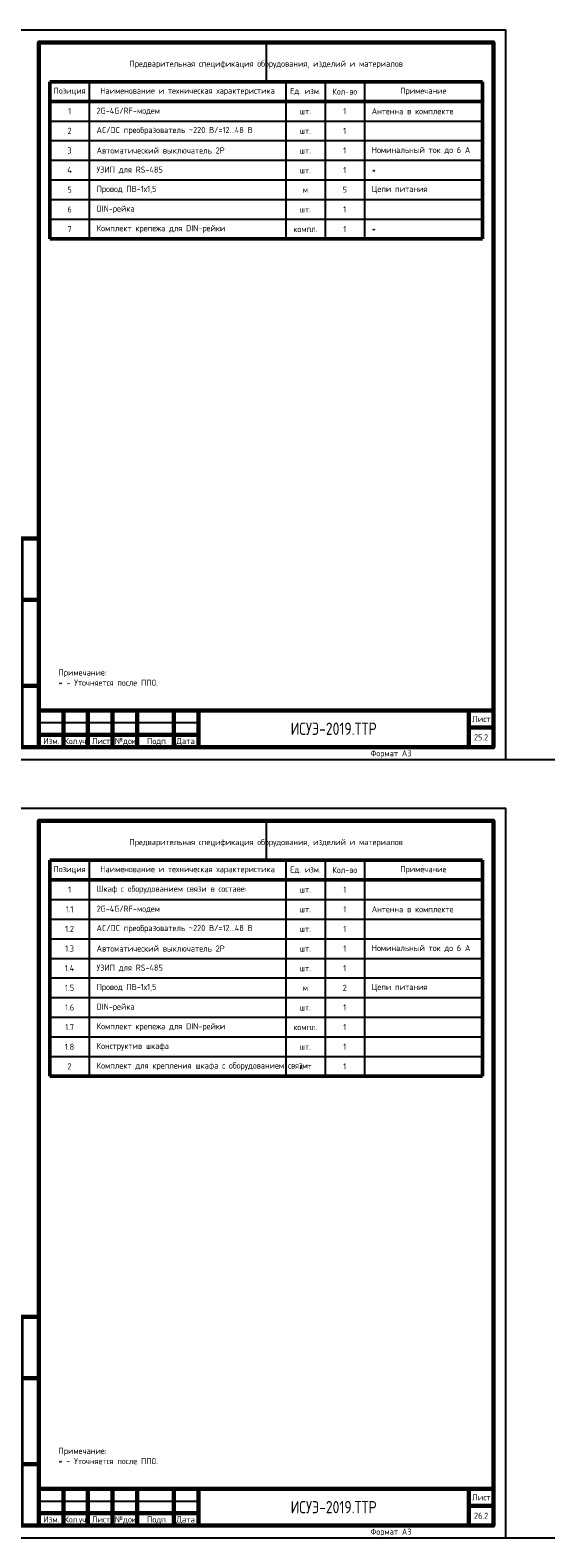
# Model space of a CAD drawing. Header units: millimetres. Extents: x -110 to 4101, y -10868 to 110.
# Tile 18 of 90: x 256 to 470, y -8232 to -7618. Entities that reach past the tile are written whole.
import ezdxf
from ezdxf.enums import TextEntityAlignment as Align

# ---------------------------------------------------------------- set-up
doc = ezdxf.new("R2010")
doc.units = ezdxf.units.MM
doc.layers.add('01.Вспомогательный_слой', color=1, linetype='Continuous', plot=False)
doc.layers.add('Формат', color=7, linetype='Continuous', lineweight=25)
doc.layers.add('Формат @ 1', color=7, linetype='Continuous', lineweight=25)
doc.styles.add('Формат', font='isocpeur.ttf')
doc.styles.add('ЭП', font='GOST.TTF')

# ---------------------------------------------------------------- blocks, each defined once
blk = doc.blocks.new('*U77')
at = {"layer": 'Формат', "color": 7, "linetype": 'Continuous', "lineweight": 60}
for p, q in [((8, 85), (20, 85)), ((8, 85), (8, 0)), ((13, 85), (13, 0)), ((8, 60), (20, 60)), ((8, 25), (20, 25)), ((20, 15), (205, 15)), ((20, 15), (20, 0)), ((30, 15), (30, 0)), ((40, 15), (40, 0)), ((50, 15), (50, 0)), ((60, 15), (60, 0)), ((75, 15), (75, 0)), ((85, 15), (85, 0)), ((195, 15), (195, 0)), ((195, 8), (205, 8)), ((8, 0), (20, 0)), ((20, 5), (85, 5))]:
    blk.add_line(p, q, dxfattribs=at)
at = {"layer": 'Формат', "color": 7, "linetype": 'Continuous', "lineweight": 25}
blk.add_line((20, 10), (85, 10), dxfattribs=at)
blk.add_lwpolyline([(0, -5), (210, -5), (210, 292), (0, 292)], close=True, dxfattribs=at)
at = {"layer": 'Формат', "color": 7, "linetype": 'Continuous', "lineweight": 60}
blk.add_lwpolyline([(20, 0), (205, 0), (205, 287), (20, 287)], close=True, dxfattribs=at)
at = {"layer": 'Формат', "color": 7, "linetype": 'Continuous', "lineweight": 25, "style": 'ЭП'}
for s, p in [('Взам. инв. №', (10.5, 72.5)), ('Подп. и дата', (10.5, 42.5)), ('Инв. № подл.', (10.5, 12.5))]:
    blk.add_text(s, height=2.5, rotation=90, dxfattribs=at).set_placement(p, align=Align.MIDDLE_CENTER)
at = {"layer": 'Формат', "color": 7, "linetype": 'Continuous', "lineweight": 25, "style": 'Формат'}
for s, p in [('Лист', (196.38, 10.25)), ('Изм.', (21.81, 1.25)), ('Лист', (41.54, 1.25)), ('№док.', (50.89, 1.25)), ('Подп.', (63.99, 1.25)), ('Дата', (75.95, 1.25))]:
    blk.add_text(s, height=2.5, dxfattribs=at).set_placement(p)
at = {"layer": 'Формат', "color": 7, "linetype": 'Continuous', "lineweight": 25, "style": 'Формат', "width": 0.9}
blk.add_text('Кол.уч.', height=2.5, dxfattribs=at).set_placement((30.38, 1.25))
at = {"layer": 'Формат', "color": 7, "linetype": 'Continuous', "lineweight": 25, "style": 'ЭП', "flags": 8}
blk.add_attdef('N_ИНВ', text='', height=2.5, rotation=90, dxfattribs=at).set_placement((16.5, 12.5), align=Align.MIDDLE_CENTER)
for tag, p in [('изм.№', (21, 7.5)), ('изм.уч.', (31, 7.5)), ('изм.лист', (41, 7.5)), ('изм.№_док.', (50.5, 7.5)), ('изм_дата', (76, 7.5)), ('ФОРМ.ЛИСТА', (155, -2.5))]:
    blk.add_attdef(tag, text='', height=2.5, dxfattribs=at).set_placement(p, align=Align.MIDDLE_LEFT)
for tag, height, p in [('ОБОЗНАЧЕНИЕ', 5, (140, 7.5)), ('Лист', 2.5, (200, 4))]:
    blk.add_attdef(tag, text='', height=height, dxfattribs=at).set_placement(p, align=Align.MIDDLE_CENTER)
blk = doc.blocks.new('*T72')
at = {"color": 0, "linetype": 'ByBlock', "lineweight": 50, "ltscale": 0.2, "transparency": 16777216}
for p, q in [((0, 0), (176, 0)), ((0, 0), (0, -88)), ((176, 0), (176, -88)), ((0, -8), (176, -8)), ((0, -88), (176, -88))]:
    blk.add_line(p, q, dxfattribs=at)
at = {"color": 0, "linetype": 'ByBlock', "ltscale": 0.2, "transparency": 16777216}
for p, q in [((16, 0), (16, -88)), ((96, 0), (96, -88)), ((112, 0), (112, -88)), ((128, 0), (128, -88)), ((0, -16), (176, -16)), ((0, -24), (176, -24)), ((0, -32), (176, -32)), ((0, -40), (176, -40)), ((16, -48), (176, -48)), ((0, -56), (16, -56)), ((0, -64), (128, -64)), ((0, -72), (128, -72)), ((0, -80), (128, -80))]:
    blk.add_line(p, q, dxfattribs=at)
at = {"color": 0, "linetype": 'ByBlock', "lineweight": -2, "ltscale": 0.2, "transparency": 16777216}
for p, q in [((0, -48), (16, -48)), ((16, -56), (176, -56)), ((128, -64), (176, -64)), ((128, -72), (176, -72)), ((128, -80), (176, -80))]:
    blk.add_line(p, q, dxfattribs=at)
at = {"color": 0, "ltscale": 0.2, "transparency": 16777216, "char_height": 2.5, "style": 'ЭП'}
for s, insert, width, attachment_point in [('{\\fGOST type A|b1|i0|c204|p34;Позиция}', (8, -4), 10, 5), ('{\\fGOST type A|b1|i0|c204|p34;Наименование и техническая характеристика}', (56, -4), 74, 5), ('{\\fGOST type A|b1|i0|c204|p34;Ед. изм.}', (104, -4), 10, 5), ('{\\fGOST type A|b1|i0|c204|p34;Кол-во}', (120, -4), 10, 5), ('{\\fGOST type A|b1|i0|c204|p34;Примечание}', (152, -4), 42, 5), ('1', (8, -12), 10, 5), ('Шкаф с оборудованием связи в составе:', (19, -12), 74, 4), ('шт.', (104, -12), 10, 5), ('1', (120, -12), 10, 5), ('2G-4G/RF-модем', (19, -20), 74, 4), ('1.1', (8, -20), 10, 5), ('шт.', (104, -20), 10, 5), ('1', (120, -20), 10, 5), ('Антенна в комплекте', (131, -20), 42, 4), ('1.2', (8, -28), 10, 5), ('AC/DC преобразователь ~220 В/=12...48 В', (19, -28), 74, 4), ('шт.', (104, -28), 10, 5), ('1', (120, -28), 10, 5), ('1.3', (8, -36), 10, 5), ('Автоматический выключатель 2P', (19, -36), 74, 4), ('шт.', (104, -36), 10, 5), ('1', (120, -36), 10, 5), ('Номинальный ток до 6 А', (131, -36), 42, 4), ('1.4', (8, -44), 10, 5), ('УЗИП для RS-485', (19, -44), 74, 4), ('1', (120, -44), 10, 5), ('шт.', (104, -44), 10, 5), ('1.5', (8, -52), 10, 5), ('Провод ПВ-1х1,5', (19, -52), 74, 4), ('м', (104, -52), 10, 5), ('2', (120, -52), 10, 5), ('Цепи питания', (131, -52), 42, 4), ('1.6', (8, -60), 10, 5), ('DIN-рейка', (19, -60), 74, 4), ('шт.', (104, -60), 10, 5), ('1', (120, -60), 10, 5), ('1.7', (8, -68), 10, 5), ('Комплект крепежа для DIN-рейки', (19, -68), 74, 4), ('компл.', (104, -68), 10, 5), ('1', (120, -68), 10, 5), ('1.8', (8, -76), 10, 5), ('Конструктив шкафа', (19, -76), 74, 4), ('шт.', (104, -76), 10, 5), ('1', (120, -76), 10, 5), ('2', (8, -84), 10, 5), ('Комплект для крепления шкафа с оборудованием связи', (19, -84), 74, 4), ('к-т', (104, -84), 10, 5), ('1', (120, -84), 10, 5)]:
    blk.add_mtext(s, dxfattribs=dict(at, insert=insert, width=width, attachment_point=attachment_point))
blk = doc.blocks.new('*T73')
at = {"color": 0, "linetype": 'ByBlock', "lineweight": 50, "ltscale": 0.2, "transparency": 16777216}
for p, q in [((0, 0), (176, 0)), ((0, 0), (0, -64)), ((176, 0), (176, -64)), ((0, -8), (176, -8)), ((0, -64), (176, -64))]:
    blk.add_line(p, q, dxfattribs=at)
at = {"color": 0, "linetype": 'ByBlock', "ltscale": 0.2, "transparency": 16777216}
for p, q in [((16, 0), (16, -64)), ((96, 0), (96, -64)), ((112, 0), (112, -64)), ((128, 0), (128, -64)), ((0, -16), (176, -16)), ((0, -24), (176, -24)), ((0, -32), (176, -32)), ((0, -40), (176, -40)), ((0, -56), (128, -56))]:
    blk.add_line(p, q, dxfattribs=at)
at = {"color": 0, "linetype": 'ByBlock', "lineweight": -2, "ltscale": 0.2, "transparency": 16777216}
for p, q in [((0, -48), (176, -48)), ((128, -56), (176, -56))]:
    blk.add_line(p, q, dxfattribs=at)
at = {"color": 0, "ltscale": 0.2, "transparency": 16777216, "char_height": 2.5, "style": 'ЭП'}
for s, insert, width, attachment_point in [('{\\fGOST type A|b1|i0|c204|p34;Позиция}', (8, -4), 10, 5), ('{\\fGOST type A|b1|i0|c204|p34;Наименование и техническая характеристика}', (56, -4), 74, 5), ('{\\fGOST type A|b1|i0|c204|p34;Ед. изм.}', (104, -4), 10, 5), ('{\\fGOST type A|b1|i0|c204|p34;Кол-во}', (120, -4), 10, 5), ('{\\fGOST type A|b1|i0|c204|p34;Примечание}', (152, -4), 42, 5), ('1', (8, -12), 10, 5), ('2G-4G/RF-модем', (19, -12), 74, 4), ('шт.', (104, -12), 10, 5), ('1', (120, -12), 10, 5), ('Антенна в комплекте', (131, -12), 42, 4), ('2', (8, -20), 10, 5), ('AC/DC преобразователь ~220 В/=12...48 В', (19, -20), 74, 4), ('шт.', (104, -20), 10, 5), ('1', (120, -20), 10, 5), ('3', (8, -28), 10, 5), ('Автоматический выключатель 2P', (19, -28), 74, 4), ('шт.', (104, -28), 10, 5), ('1', (120, -28), 10, 5), ('Номинальный ток до 6 А', (131, -28), 42, 4), ('4', (8, -36), 10, 5), ('УЗИП для RS-485', (19, -36), 74, 4), ('шт.', (104, -36), 10, 5), ('1', (120, -36), 10, 5), ('*', (131, -36), 42, 4), ('5', (8, -44), 10, 5), ('Провод ПВ-1х1,5', (19, -44), 74, 4), ('5', (120, -44), 10, 5), ('Цепи питания', (131, -44), 42, 4), ('м', (104, -44), 10, 5), ('6', (8, -52), 10, 5), ('DIN-рейка', (19, -52), 74, 4), ('шт.', (104, -52), 10, 5), ('1', (120, -52), 10, 5), ('7', (8, -60), 10, 5), ('Комплект крепежа для DIN-рейки', (19, -60), 74, 4), ('компл.', (104, -60), 10, 5), ('1', (120, -60), 10, 5), ('*', (131, -60), 42, 4)]:
    blk.add_mtext(s, dxfattribs=dict(at, insert=insert, width=width, attachment_point=attachment_point))

msp = doc.modelspace()

# ---------------------------------------------------------------- linework, layer by layer
at = {"layer": '01.Вспомогательный_слой', "ltscale": 0.2}
for points in [[(352.5, -7623), (352.5, -7639)], [(352.5, -7940), (352.5, -7956)]]:
    msp.add_lwpolyline(points, dxfattribs=at)
at = {"layer": '01.Вспомогательный_слой'}
for points in [[(450, -7915), (470, -7915)], [(450, -8232), (470, -8232)]]:
    msp.add_lwpolyline(points, dxfattribs=at)

# ---------------------------------------------------------------- block references
for name, p in [('*T73', (264.5, -7639)), ('*T72', (264.5, -7956))]:
    msp.add_blockref(name, p)
at = {"layer": 'Формат @ 1', "ltscale": 0.7}
for p, values in [((240, -7910), {'ОБОЗНАЧЕНИЕ': 'ИСУЭ-2019.ТТР', 'Лист': '25.2', 'ФОРМ.ЛИСТА': 'Формат А3'}), ((240, -8227), {'ОБОЗНАЧЕНИЕ': 'ИСУЭ-2019.ТТР', 'Лист': '26.2', 'ФОРМ.ЛИСТА': 'Формат А3'})]:
    msp.add_blockref('*U77', p, dxfattribs=at).add_auto_attribs(values)

# ---------------------------------------------------------------- texts
at = {"char_height": 2.5, "style": 'ЭП'}
for s, insert, width, attachment_point in [('Предварительная спецификация оборудования, изделий и материалов', (352.5, -7632), 176, 5), ('Примечание:\\P* - Уточняется после ППО.', (268, -7885), 169, 7), ('Предварительная спецификация оборудования, изделий и материалов', (352.5, -7949), 176, 5), ('Примечание:\\P* - Уточняется после ППО.', (268, -8202), 169, 7)]:
    msp.add_mtext(s, dxfattribs=dict(at, insert=insert, width=width, attachment_point=attachment_point))

doc.saveas('drawing.dxf')
